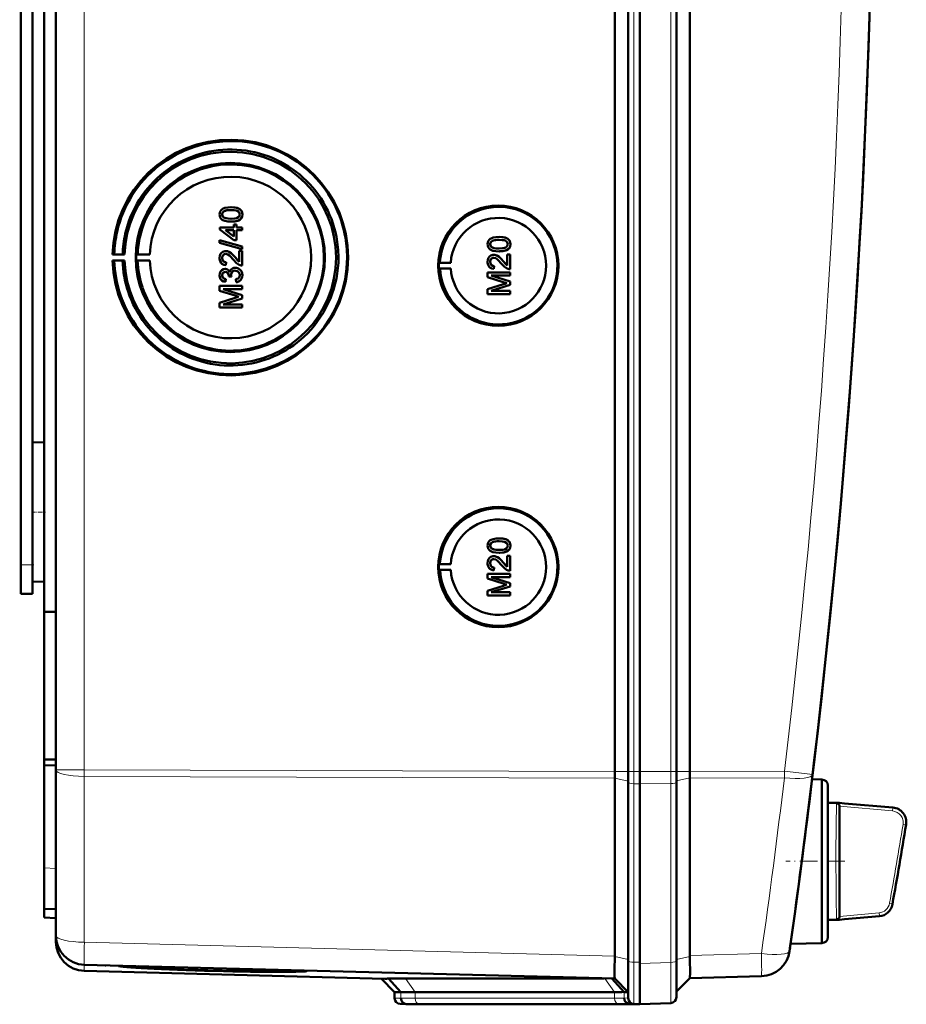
# Model space of a CAD drawing. Extents: x -1595 to 1972, y -1677 to 643.
# Tile 14 of 53: x 476 to 628, y -1405 to -1237. Entities that reach past the tile are written whole.
import ezdxf

# ---------------------------------------------------------------- set-up
doc = ezdxf.new("R2010")
doc.units = 0
doc.linetypes.add('DASHDOT', pattern=[18.5, 12, -3, 0.5, -3])

msp = doc.modelspace()

# ---------------------------------------------------------------- linework, layer by layer
at = {"color": 7, "lineweight": 50}
for p, q in [((482.57, -1365.33), (482.57, -1017.84)), ((578.27, -1365.6), (578.27, -1017.57)), ((580.57, -1017.56), (580.57, -1365.62)), ((582.57, -1017.56), (582.57, -1365.62)), ((588.81, -1365.62), (588.81, -1017.56)), ((591.1, -1365.59), (591.1, -1017.58)), ((582.56, -1032.55), (582.56, -1345.35)), ((478.57, -1314.78), (478.57, -1068.4)), ((480.57, -1192.52), (480.57, -1338.27)), ((476.57, -1330.19), (476.57, -1200.19)), ((512.54, -1268.99), (512.55, -1268.99)), ((511.04, -1270.23), (511.04, -1270.23)), ((511.3, -1270.74), (511.31, -1270.74)), ((514.12, -1271.08), (514.13, -1271.08)), ((514.49, -1270.22), (514.5, -1270.22)), ((510.64, -1272.44), (513.01, -1272.44)), ((510.64, -1272.79), (510.64, -1272.44)), ((512.54, -1271.46), (512.55, -1271.46)), ((513.01, -1271.95), (513.51, -1271.95)), ((513.01, -1272.44), (513.01, -1271.95)), ((513.51, -1271.95), (513.51, -1272.44)), ((513.51, -1271.95), (513.51, -1272.44)), ((513.51, -1271.95), (513.51, -1271.95)), ((513.51, -1272.44), (514.44, -1272.44)), ((514.44, -1272.44), (514.44, -1272.94)), ((514.44, -1272.44), (514.45, -1272.44)), ((514.45, -1272.44), (514.45, -1272.94)), ((513.01, -1274.62), (510.64, -1272.79)), ((511.62, -1272.94), (513.01, -1274.01)), ((513.01, -1272.94), (511.62, -1272.94)), ((511.63, -1272.94), (513.02, -1274.01)), ((513.01, -1274.01), (513.01, -1272.94)), ((513.51, -1272.94), (513.51, -1274.62)), ((513.51, -1272.94), (513.51, -1274.62)), ((514.44, -1272.94), (513.51, -1272.94)), ((514.44, -1272.94), (514.45, -1272.94)), ((558.44, -1274.08), (558.44, -1274.08)), ((510.59, -1274.65), (514.44, -1275.74)), ((510.59, -1275.06), (510.59, -1274.65)), ((510.59, -1274.65), (510.6, -1274.65)), ((514.44, -1276.15), (510.59, -1275.06)), ((510.6, -1274.65), (514.45, -1275.74)), ((513.51, -1274.62), (513.01, -1274.62)), ((513.51, -1274.62), (513.51, -1274.62)), ((514.44, -1275.74), (514.44, -1276.15)), ((514.44, -1275.74), (514.45, -1275.74)), ((514.44, -1276.15), (514.45, -1276.15)), ((514.45, -1275.74), (514.45, -1276.15)), ((556.93, -1275.32), (556.94, -1275.32)), ((557.19, -1275.83), (557.2, -1275.83)), ((560.38, -1275.31), (560.39, -1275.31)), ((492.56, -1277.06), (492.26, -1277.1)), ((492.26, -1277.1), (494.32, -1277.1)), ((493.99, -1277.08), (492.56, -1277.06)), ((494.32, -1277.1), (493.99, -1277.08)), ((496.56, -1277.07), (496.35, -1277.1)), ((496.35, -1277.1), (498.63, -1277.1)), ((498.63, -1277.1), (496.56, -1277.07)), ((511.04, -1277.69), (511.04, -1277.69)), ((511.66, -1276.49), (511.66, -1276.49)), ((513.24, -1277.56), (513.95, -1278.32)), ((513.24, -1277.56), (513.24, -1277.56)), ((513.95, -1278.33), (513.95, -1276.44)), ((513.95, -1276.44), (514.44, -1276.44)), ((514.44, -1276.44), (514.44, -1278.96)), ((514.44, -1276.44), (514.45, -1276.44)), ((514.45, -1276.44), (514.45, -1278.96)), ((557.55, -1277.14), (557.55, -1277.14)), ((558.44, -1276.55), (558.44, -1276.55)), ((559.84, -1277.09), (560.34, -1277.09)), ((559.84, -1278.97), (559.84, -1277.09)), ((560.01, -1276.17), (560.02, -1276.17)), ((560.34, -1277.09), (560.34, -1279.61)), ((560.34, -1277.09), (560.34, -1279.61)), ((560.34, -1277.09), (560.34, -1277.09)), ((492.26, -1278.1), (492.56, -1278.15)), ((494.32, -1278.1), (492.26, -1278.1)), ((492.56, -1278.15), (493.99, -1278.13)), ((493.99, -1278.13), (494.32, -1278.1)), ((496.56, -1278.14), (496.35, -1278.1)), ((496.35, -1278.1), (498.63, -1278.1)), ((498.63, -1278.1), (496.56, -1278.14)), ((511.73, -1278.42), (511.68, -1278.91)), ((511.68, -1278.91), (511.69, -1278.91)), ((511.74, -1278.42), (511.69, -1278.91)), ((511.73, -1278.42), (511.74, -1278.42)), ((513.28, -1279.36), (513.29, -1279.36)), ((514.44, -1278.96), (514.45, -1278.96)), ((548.14, -1278.49), (548.34, -1278.46)), ((548.14, -1278.49), (550.18, -1278.49)), ((548.14, -1279.49), (548.34, -1279.52)), ((548.14, -1279.49), (550.18, -1279.49)), ((548.34, -1278.46), (550.18, -1278.49)), ((548.34, -1279.52), (550.18, -1279.49)), ((556.93, -1278.34), (556.94, -1278.34)), ((557.62, -1279.07), (557.57, -1279.56)), ((557.63, -1279.07), (557.58, -1279.56)), ((557.62, -1279.07), (557.63, -1279.07)), ((559.13, -1278.21), (559.84, -1278.97)), ((559.13, -1278.21), (559.13, -1278.21)), ((511.04, -1280.64), (511.04, -1280.64)), ((511.57, -1279.56), (511.58, -1279.56)), ((512.17, -1280.84), (512.18, -1280.77)), ((512.62, -1280.89), (512.17, -1280.84)), ((512.56, -1280.57), (512.57, -1280.57)), ((512.62, -1280.89), (512.62, -1280.89)), ((514.49, -1280.63), (514.5, -1280.63)), ((556.48, -1280.15), (560.34, -1280.15)), ((556.48, -1280.96), (556.48, -1280.15)), ((559.14, -1281.82), (556.48, -1280.96)), ((557.08, -1280.7), (560.34, -1281.72)), ((557.08, -1280.7), (560.34, -1281.72)), ((560.34, -1280.7), (557.08, -1280.7)), ((557.57, -1279.56), (557.58, -1279.56)), ((560.34, -1279.61), (560.34, -1279.61)), ((560.34, -1280.15), (560.34, -1280.7)), ((560.34, -1280.15), (560.34, -1280.7)), ((560.34, -1280.15), (560.34, -1280.15)), ((560.34, -1280.7), (560.34, -1280.7)), ((510.59, -1282.47), (514.44, -1282.47)), ((510.59, -1283.28), (510.59, -1282.47)), ((511.63, -1281.28), (511.58, -1281.78)), ((511.58, -1281.78), (511.59, -1281.78)), ((511.64, -1281.28), (511.59, -1281.78)), ((511.63, -1281.28), (511.64, -1281.28)), ((513.41, -1281.83), (513.36, -1281.33)), ((513.41, -1281.83), (513.41, -1281.83)), ((514.44, -1282.47), (514.44, -1283.01)), ((514.44, -1282.47), (514.45, -1282.47)), ((514.45, -1282.47), (514.45, -1283.01)), ((556.48, -1283.04), (559.19, -1282.18)), ((560.34, -1282.29), (557.08, -1283.31)), ((560.34, -1282.29), (557.08, -1283.31)), ((560.34, -1281.72), (560.34, -1282.29)), ((560.34, -1281.72), (560.34, -1282.29)), ((560.34, -1281.72), (560.34, -1281.72)), ((560.34, -1282.29), (560.34, -1282.29)), ((513.25, -1284.13), (510.59, -1283.28)), ((510.59, -1285.36), (513.29, -1284.5)), ((511.18, -1283.01), (514.44, -1284.04)), ((514.44, -1283.01), (511.18, -1283.01)), ((511.19, -1283.01), (514.45, -1284.04)), ((514.44, -1283.01), (514.45, -1283.01)), ((514.44, -1284.04), (514.44, -1284.61)), ((514.44, -1284.04), (514.45, -1284.04)), ((514.45, -1284.04), (514.45, -1284.61)), ((556.48, -1283.86), (556.48, -1283.04)), ((560.34, -1283.86), (556.48, -1283.86)), ((557.08, -1283.31), (560.34, -1283.31)), ((560.34, -1283.31), (560.34, -1283.86)), ((560.34, -1283.31), (560.34, -1283.86)), ((560.34, -1283.31), (560.34, -1283.31)), ((560.34, -1283.86), (560.34, -1283.86)), ((510.59, -1286.17), (510.59, -1285.36)), ((514.44, -1286.17), (510.59, -1286.17)), ((514.44, -1284.61), (511.18, -1285.63)), ((511.18, -1285.63), (514.44, -1285.63)), ((514.45, -1284.61), (511.19, -1285.63)), ((514.44, -1284.61), (514.45, -1284.61)), ((514.44, -1285.63), (514.44, -1286.17)), ((514.44, -1285.63), (514.45, -1285.63)), ((514.44, -1286.17), (514.45, -1286.17)), ((514.45, -1285.63), (514.45, -1286.17)), ((478.57, -1309.29), (480.57, -1309.24)), ((478.57, -1309.29), (480.57, -1309.24)), ((478.57, -1321.19), (478.57, -1309.29)), ((478.57, -1333.08), (478.57, -1321.19)), ((558.44, -1325.68), (558.44, -1325.68)), ((478.57, -1330.19), (478.57, -1327.6)), ((556.93, -1326.92), (556.94, -1326.92)), ((557.19, -1327.44), (557.2, -1327.44)), ((558.44, -1328.15), (558.44, -1328.15)), ((560.01, -1327.78), (560.02, -1327.78)), ((560.38, -1326.92), (560.39, -1326.92)), ((548.14, -1330.1), (548.34, -1330.07)), ((548.14, -1330.1), (550.18, -1330.1)), ((548.34, -1330.07), (550.18, -1330.1)), ((556.93, -1329.94), (556.94, -1329.94)), ((557.55, -1328.75), (557.55, -1328.75)), ((559.13, -1329.82), (559.84, -1330.58)), ((559.13, -1329.82), (559.13, -1329.82)), ((559.84, -1328.7), (560.34, -1328.7)), ((559.84, -1330.58), (559.84, -1328.7)), ((560.34, -1328.7), (560.34, -1331.22)), ((560.34, -1328.7), (560.34, -1331.22)), ((560.34, -1328.7), (560.34, -1328.7)), ((476.57, -1335.19), (476.57, -1330.19)), ((478.57, -1335.19), (478.57, -1330.19)), ((548.14, -1331.1), (548.34, -1331.13)), ((548.14, -1331.1), (550.18, -1331.1)), ((548.34, -1331.13), (550.18, -1331.1)), ((556.48, -1331.76), (560.34, -1331.76)), ((556.48, -1332.57), (556.48, -1331.76)), ((557.62, -1330.67), (557.57, -1331.17)), ((557.57, -1331.17), (557.58, -1331.17)), ((557.63, -1330.67), (557.58, -1331.17)), ((557.62, -1330.67), (557.63, -1330.67)), ((560.34, -1331.22), (560.34, -1331.22)), ((560.34, -1331.76), (560.34, -1332.3)), ((560.34, -1331.76), (560.34, -1332.3)), ((560.34, -1331.76), (560.34, -1331.76)), ((478.57, -1333.08), (480.57, -1333.13)), ((559.14, -1333.42), (556.48, -1332.57)), ((557.08, -1332.3), (560.34, -1333.33)), ((557.08, -1332.3), (560.34, -1333.33)), ((560.34, -1332.3), (557.08, -1332.3)), ((560.34, -1332.3), (560.34, -1332.3)), ((560.34, -1333.33), (560.34, -1333.9)), ((560.34, -1333.33), (560.34, -1333.9)), ((560.34, -1333.33), (560.34, -1333.33)), ((556.48, -1334.65), (559.19, -1333.79)), ((556.48, -1335.46), (556.48, -1334.65)), ((560.34, -1333.9), (557.08, -1334.92)), ((560.34, -1333.9), (557.08, -1334.92)), ((557.08, -1334.92), (560.34, -1334.92)), ((560.34, -1333.9), (560.34, -1333.9)), ((560.34, -1334.92), (560.34, -1335.46)), ((560.34, -1334.92), (560.34, -1335.46)), ((560.34, -1334.92), (560.34, -1334.92)), ((476.57, -1335.19), (478.57, -1335.19)), ((560.34, -1335.46), (556.48, -1335.46)), ((560.34, -1335.46), (560.34, -1335.46)), ((480.57, -1338.27), (482.57, -1338.25)), ((480.57, -1363.54), (480.57, -1338.27)), ((582.56, -1365.62), (582.56, -1345.35)), ((480.57, -1363.54), (482.57, -1363.57)), ((480.57, -1363.54), (480.57, -1364.49)), ((480.57, -1364.49), (480.57, -1382.12)), ((480.57, -1364.49), (482.57, -1364.58)), ((482.57, -1393.7), (482.57, -1365.33)), ((578.27, -1366.73), (578.27, -1397.2)), ((580.57, -1365.62), (580.57, -1367.47)), ((582.56, -1365.62), (582.56, -1367.7)), ((582.57, -1365.62), (582.57, -1367.7)), ((588.81, -1365.62), (588.81, -1367.43)), ((591.1, -1366.72), (591.1, -1366.69)), ((591.1, -1366.72), (591.1, -1397.09)), ((613.74, -1366.98), (612.05, -1366.94)), ((613.74, -1380.98), (613.74, -1366.98)), ((580.57, -1367.47), (580.57, -1398.04)), ((582.56, -1367.7), (582.56, -1398.47)), ((582.57, -1367.7), (582.57, -1398.27)), ((588.81, -1367.43), (588.81, -1398.06)), ((614.74, -1367.98), (614.74, -1380.98)), ((614.74, -1370.98), (614.74, -1367.98)), ((611.71, -1369.73), (611.58, -1370.74)), ((614.74, -1370.98), (616.77, -1370.98)), ((616.76, -1371.54), (616.76, -1371.58)), ((616.76, -1371.58), (616.76, -1371.6)), ((617.59, -1371.06), (616.77, -1370.98)), ((617.6, -1371.06), (616.77, -1370.98)), ((616.77, -1371.6), (616.77, -1390.37)), ((617.6, -1371.06), (625.9, -1371.78)), ((480.57, -1389.12), (480.57, -1382.12)), ((613.74, -1390.74), (613.74, -1380.98)), ((614.74, -1380.98), (614.74, -1393.98)), ((480.57, -1390.62), (480.57, -1389.12)), ((482.57, -1389.19), (480.57, -1389.12)), ((480.57, -1390.62), (482.57, -1390.69)), ((613.74, -1394.98), (613.74, -1390.74)), ((623.57, -1390.39), (617.6, -1390.91)), ((614.74, -1390.98), (616.77, -1390.98)), ((614.74, -1393.98), (614.74, -1390.98)), ((617.6, -1390.91), (616.77, -1390.98)), ((482.57, -1394.75), (482.57, -1393.71)), ((613.74, -1394.98), (608.37, -1395.12)), ((578.26, -1397.29), (578.25, -1398.15)), ((578.26, -1397.29), (578.27, -1397.2)), ((608.27, -1395.86), (608.24, -1396.04)), ((578.27, -1401.07), (487.43, -1398.7)), ((491, -1398.79), (491.13, -1398.79)), ((494.98, -1398.96), (493.26, -1398.91)), ((493.27, -1398.89), (494.98, -1398.93)), ((494.98, -1398.93), (494.97, -1398.89)), ((580.57, -1398.04), (580.57, -1404.4)), ((582.56, -1405.44), (582.56, -1398.47)), ((582.57, -1398.27), (582.57, -1398.46)), ((588.81, -1404.25), (588.81, -1398.06)), ((538.88, -1401.09), (487.43, -1399.74)), ((523.85, -1399.7), (523.87, -1399.65)), ((603.38, -1400.64), (591.1, -1400.96)), ((540.57, -1403.37), (538.27, -1401.07)), ((541.65, -1403.4), (539.51, -1401.06)), ((542.42, -1401.03), (576.41, -1401.03)), ((579.85, -1403.36), (577.75, -1401.06)), ((578.26, -1401.07), (580.57, -1403.37)), ((591.1, -1400.96), (588.81, -1403.25)), ((540.57, -1404.4), (540.57, -1403.37)), ((541.65, -1403.4), (540.57, -1403.37)), ((578.22, -1403.37), (544.08, -1403.37)), ((580.57, -1403.37), (579.85, -1403.36)), ((542.57, -1405.44), (541.53, -1405.4)), ((543.47, -1405.46), (542.53, -1405.43)), ((543.47, -1405.46), (542.57, -1405.44)), ((579.63, -1405.44), (545.49, -1405.44)), ((579.64, -1405.44), (545.49, -1405.44)), ((581.68, -1405.41), (580.74, -1405.38)), ((581.53, -1405.4), (582.57, -1405.44)), ((582.56, -1405.44), (581.65, -1405.46)), ((582.57, -1405.44), (581.68, -1405.41)), ((587.85, -1405.25), (582.56, -1405.44)), ((582.57, -1405.44), (582.57, -1405.44))]:
    msp.add_line(p, q, dxfattribs=at)
at = {"color": 7, "lineweight": 18}
for p, q in [((487.43, -1365.33), (487.43, -1017.84)), ((581.53, -1017.56), (581.53, -1365.62)), ((587.85, -1365.62), (587.85, -1017.56)), ((476.57, -1330.19), (478.57, -1330.19)), ((487.43, -1365.33), (482.57, -1365.33)), ((487.43, -1365.33), (578.27, -1365.6)), ((487.43, -1365.33), (487.43, -1366.46)), ((578.27, -1366.73), (487.43, -1366.46)), ((487.43, -1394.82), (487.43, -1366.46)), ((578.27, -1365.62), (580.57, -1365.62)), ((578.27, -1366.72), (580.57, -1367.23)), ((581.53, -1365.62), (580.57, -1365.62)), ((581.53, -1365.62), (581.53, -1367.69)), ((582.57, -1365.62), (581.53, -1365.62)), ((587.85, -1365.62), (582.56, -1365.62)), ((587.85, -1365.62), (587.85, -1367.66)), ((587.85, -1365.62), (588.81, -1365.62)), ((591.1, -1365.62), (588.81, -1365.62)), ((591.1, -1366.69), (588.81, -1367.21)), ((591.1, -1365.59), (607.3, -1365.54)), ((607.3, -1366.67), (591.1, -1366.72)), ((581.53, -1367.69), (581.53, -1398.26)), ((581.53, -1367.69), (582.57, -1367.7)), ((587.85, -1367.66), (582.56, -1367.7)), ((587.85, -1367.66), (587.85, -1398.28)), ((611.7, -1369.73), (611.71, -1369.73)), ((611.58, -1370.75), (611.58, -1370.74)), ((616.24, -1371.45), (616.25, -1371.22)), ((616.25, -1371.22), (616.26, -1371.13)), ((616.26, -1371.13), (616.27, -1371.06)), ((616.76, -1371.54), (625.84, -1372.35)), ((616.78, -1371.04), (625.88, -1371.86)), ((625.84, -1372.35), (625.88, -1371.86)), ((628.12, -1374.76), (627.62, -1374.68)), ((480.57, -1382.12), (482.57, -1382.19)), ((625.31, -1388.17), (625.8, -1388.26)), ((616.23, -1390.21), (616.21, -1389.82)), ((616.26, -1390.84), (616.25, -1390.75)), ((623.52, -1389.82), (616.76, -1390.43)), ((623.57, -1390.32), (616.78, -1390.93)), ((623.57, -1390.32), (623.52, -1389.82)), ((616.27, -1390.9), (616.26, -1390.84)), ((487.43, -1394.82), (578.27, -1397.2)), ((578.26, -1397.29), (580.57, -1397.81)), ((591.1, -1397.26), (588.81, -1397.78)), ((591.1, -1397.09), (603.38, -1396.77)), ((608.27, -1395.87), (608.27, -1395.86)), ((487.43, -1399.74), (487.43, -1398.7)), ((581.53, -1398.26), (581.53, -1405.4)), ((582.57, -1398.27), (581.53, -1398.26)), ((582.56, -1398.47), (587.85, -1398.28)), ((544.08, -1403.37), (542.42, -1401.03)), ((578.22, -1403.37), (576.56, -1401.03)), ((541.65, -1404.43), (541.65, -1403.4)), ((544.08, -1404.4), (544.08, -1403.37)), ((578.22, -1404.4), (578.22, -1403.37)), ((579.85, -1404.38), (579.85, -1403.36)), ((541.65, -1404.43), (540.57, -1404.4)), ((542.53, -1405.43), (541.53, -1405.4)), ((578.22, -1404.4), (544.08, -1404.4)), ((578.9, -1405.4), (544.76, -1405.4)), ((580.57, -1404.4), (579.85, -1404.38)), ((581.53, -1405.4), (580.74, -1405.38)), ((581.65, -1405.46), (581.65, -1405.41))]:
    msp.add_line(p, q, dxfattribs=at)
at = {"color": 7, "linetype": 'DASHDOT', "lineweight": 18, "ltscale": 0.060001}
for p, q in [((478.37, -1321.19), (480.77, -1321.19)), ((476.37, -1330.19), (478.77, -1330.19))]:
    msp.add_line(p, q, dxfattribs=at)
at = {"color": 7, "linetype": 'DASHDOT', "lineweight": 18, "ltscale": 0.252676}
msp.add_line((617.64, -1380.98), (607.53, -1380.98), dxfattribs=at)
at = {"color": 7, "lineweight": 50}
for points in [[(510.59, -1270.22), (510.62, -1269.96), (510.7, -1269.71), (510.84, -1269.49), (511.04, -1269.31), (511.19, -1269.23), (511.52, -1269.1), (512.04, -1269.01), (512.54, -1268.99)], [(512.54, -1268.99), (513.07, -1269.01), (513.58, -1269.1), (513.83, -1269.19), (514.06, -1269.32), (514.25, -1269.5), (514.39, -1269.72), (514.47, -1269.97), (514.49, -1270.22)], [(512.55, -1268.99), (513.05, -1269.01), (513.23, -1269.03), (513.72, -1269.15), (514.07, -1269.33), (514.32, -1269.58), (514.47, -1269.91), (514.5, -1270.22)], [(512.54, -1271.46), (512.02, -1271.43), (511.51, -1271.34), (511.14, -1271.19), (511.03, -1271.12), (510.83, -1270.94), (510.69, -1270.72), (510.61, -1270.47), (510.59, -1270.22)], [(512.55, -1269.48), (511.99, -1269.51), (511.62, -1269.57), (511.44, -1269.63), (511.28, -1269.74), (511.15, -1269.88), (511.05, -1270.14), (511.04, -1270.23)], [(512.54, -1269.48), (512.17, -1269.49), (511.86, -1269.52), (511.58, -1269.58), (511.44, -1269.63), (511.18, -1269.82), (511.05, -1270.08), (511.04, -1270.23)], [(511.04, -1270.23), (511.07, -1270.4), (511.22, -1270.66), (511.31, -1270.74)], [(511.04, -1270.23), (511.05, -1270.35), (511.13, -1270.57), (511.3, -1270.74)], [(511.3, -1270.74), (511.64, -1270.88), (512.02, -1270.94), (512.54, -1270.96)], [(511.31, -1270.74), (511.71, -1270.89), (512.04, -1270.94), (512.55, -1270.96)], [(514.05, -1270.22), (514.02, -1270.04), (513.88, -1269.8), (513.63, -1269.62), (513.42, -1269.56), (513.1, -1269.51), (512.54, -1269.48)], [(512.54, -1270.96), (513.2, -1270.93), (513.47, -1270.87), (513.61, -1270.83), (513.87, -1270.65), (514.02, -1270.41), (514.05, -1270.22)], [(514.12, -1271.08), (513.84, -1271.24), (513.36, -1271.39), (512.71, -1271.45), (512.54, -1271.46)], [(514.13, -1271.08), (513.7, -1271.3), (513.22, -1271.41), (512.55, -1271.46)], [(514.49, -1270.22), (514.44, -1270.6), (514.31, -1270.87), (514.12, -1271.08)], [(514.5, -1270.22), (514.45, -1270.6), (514.26, -1270.95), (514.13, -1271.08)], [(556.48, -1275.31), (556.51, -1275.05), (556.59, -1274.8), (556.73, -1274.58), (556.93, -1274.4), (557.09, -1274.32), (557.42, -1274.19), (557.93, -1274.1), (558.44, -1274.08)], [(558.44, -1274.08), (558.94, -1274.1), (559.12, -1274.12), (559.61, -1274.24), (559.96, -1274.42), (560.21, -1274.67), (560.36, -1275), (560.39, -1275.31)], [(558.44, -1274.08), (558.96, -1274.1), (559.47, -1274.2), (559.72, -1274.28), (559.95, -1274.41), (560.14, -1274.59), (560.29, -1274.81), (560.36, -1275.06), (560.38, -1275.31)], [(558.44, -1276.55), (557.91, -1276.52), (557.4, -1276.43), (557.03, -1276.28), (556.92, -1276.21), (556.73, -1276.04), (556.58, -1275.81), (556.51, -1275.56), (556.48, -1275.31)], [(558.43, -1274.57), (558.06, -1274.58), (557.75, -1274.61), (557.47, -1274.67), (557.33, -1274.72), (557.08, -1274.91), (556.94, -1275.17), (556.93, -1275.32)], [(556.93, -1275.32), (556.94, -1275.44), (557.03, -1275.66), (557.19, -1275.83)], [(558.44, -1274.57), (557.88, -1274.6), (557.51, -1274.66), (557.33, -1274.72), (557.17, -1274.83), (557.04, -1274.97), (556.94, -1275.23), (556.94, -1275.32)], [(556.94, -1275.32), (556.96, -1275.5), (557.11, -1275.75), (557.2, -1275.83)], [(557.19, -1275.83), (557.54, -1275.97), (557.91, -1276.03), (558.43, -1276.05)], [(557.2, -1275.83), (557.6, -1275.98), (557.93, -1276.03), (558.44, -1276.05)], [(559.94, -1275.31), (559.91, -1275.13), (559.77, -1274.89), (559.52, -1274.71), (559.31, -1274.65), (558.99, -1274.6), (558.43, -1274.57)], [(558.43, -1276.05), (559.09, -1276.02), (559.36, -1275.96), (559.5, -1275.92), (559.77, -1275.74), (559.91, -1275.5), (559.94, -1275.31)], [(560.38, -1275.31), (560.33, -1275.69), (560.21, -1275.96), (560.01, -1276.17)], [(560.39, -1275.31), (560.34, -1275.69), (560.16, -1276.04), (560.02, -1276.17)], [(510.59, -1277.68), (510.63, -1277.32), (510.76, -1276.99), (510.93, -1276.78), (511.15, -1276.62), (511.48, -1276.51), (511.66, -1276.49)], [(511.68, -1278.91), (511.32, -1278.84), (511, -1278.66), (510.86, -1278.53), (510.68, -1278.21), (510.6, -1277.85), (510.59, -1277.68)], [(511.67, -1276.99), (511.46, -1277.02), (511.32, -1277.1), (511.18, -1277.23), (511.1, -1277.39), (511.04, -1277.69)], [(511.66, -1276.99), (511.45, -1277.02), (511.27, -1277.13), (511.14, -1277.29), (511.06, -1277.49), (511.04, -1277.69)], [(511.04, -1277.69), (511.07, -1277.91), (511.13, -1278.08), (511.3, -1278.29), (511.55, -1278.4), (511.74, -1278.42)], [(511.04, -1277.69), (511.1, -1278.02), (511.22, -1278.22), (511.4, -1278.35), (511.62, -1278.41), (511.73, -1278.42)], [(511.66, -1276.49), (511.95, -1276.53), (512.29, -1276.67), (512.55, -1276.84), (512.96, -1277.24), (513.24, -1277.56)], [(511.66, -1276.49), (511.85, -1276.51), (512.23, -1276.63), (512.56, -1276.85), (512.84, -1277.12), (513.24, -1277.56)], [(513, -1278.02), (512.42, -1277.38), (512.29, -1277.26), (512, -1277.07), (511.66, -1276.99)], [(513.24, -1277.56), (513.64, -1278.05), (513.95, -1278.33)], [(556.48, -1278.32), (556.52, -1277.97), (556.65, -1277.64), (556.82, -1277.43), (557.04, -1277.27), (557.38, -1277.15), (557.55, -1277.14)], [(557.55, -1277.63), (557.34, -1277.67), (557.16, -1277.77), (557.03, -1277.94), (556.95, -1278.13), (556.93, -1278.34)], [(557.56, -1277.63), (557.36, -1277.67), (557.21, -1277.75), (557.07, -1277.88), (556.99, -1278.03), (556.94, -1278.34)], [(557.55, -1277.14), (557.84, -1277.17), (558.18, -1277.31), (558.44, -1277.49), (558.85, -1277.89), (559.13, -1278.21)], [(557.55, -1277.14), (557.74, -1277.16), (558.12, -1277.28), (558.45, -1277.5), (558.74, -1277.77), (559.13, -1278.21)], [(558.89, -1278.67), (558.31, -1278.03), (558.18, -1277.91), (557.89, -1277.72), (557.55, -1277.63)], [(560.02, -1276.17), (559.59, -1276.39), (559.11, -1276.5), (558.44, -1276.55)], [(560.01, -1276.17), (559.73, -1276.34), (559.25, -1276.48), (558.6, -1276.54), (558.44, -1276.55)], [(512.34, -1280.08), (512.42, -1279.84), (512.58, -1279.63), (512.79, -1279.47), (513.03, -1279.38), (513.28, -1279.36)], [(514.1, -1278.91), (513.84, -1278.8), (513.49, -1278.55), (513, -1278.02)], [(513.28, -1279.36), (513.48, -1279.37), (513.85, -1279.5), (514.16, -1279.74), (514.38, -1280.06), (514.48, -1280.44), (514.49, -1280.63)], [(513.29, -1279.36), (513.68, -1279.42), (513.91, -1279.53), (514.12, -1279.69), (514.28, -1279.88), (514.45, -1280.24), (514.5, -1280.63)], [(557.57, -1279.56), (557.21, -1279.48), (556.89, -1279.31), (556.75, -1279.18), (556.57, -1278.86), (556.49, -1278.5), (556.48, -1278.32)], [(556.93, -1278.34), (556.99, -1278.67), (557.11, -1278.86), (557.29, -1279), (557.51, -1279.06), (557.62, -1279.07)], [(556.94, -1278.34), (556.96, -1278.56), (557.02, -1278.73), (557.19, -1278.93), (557.44, -1279.05), (557.63, -1279.07)], [(559.99, -1279.56), (559.73, -1279.44), (559.38, -1279.19), (558.89, -1278.67)], [(559.13, -1278.21), (559.53, -1278.69), (559.84, -1278.97)], [(510.59, -1280.65), (510.63, -1280.33), (510.76, -1280.02), (510.97, -1279.77), (511.26, -1279.61), (511.57, -1279.56)], [(511.58, -1281.78), (511.26, -1281.69), (510.98, -1281.52), (510.76, -1281.28), (510.63, -1280.97), (510.59, -1280.65)], [(511.6, -1280.05), (511.42, -1280.08), (511.2, -1280.21), (511.08, -1280.42), (511.04, -1280.64)], [(511.59, -1280.05), (511.41, -1280.08), (511.25, -1280.16), (511.09, -1280.38), (511.04, -1280.64)], [(511.04, -1280.64), (511.07, -1280.83), (511.14, -1281), (511.27, -1281.13), (511.42, -1281.23), (511.64, -1281.28)], [(511.04, -1280.64), (511.06, -1280.83), (511.2, -1281.08), (511.36, -1281.2), (511.63, -1281.28)], [(511.57, -1279.56), (511.77, -1279.58), (511.95, -1279.65), (512.11, -1279.76), (512.29, -1280), (512.34, -1280.08)], [(511.58, -1279.56), (511.77, -1279.58), (511.96, -1279.65), (512.12, -1279.76), (512.25, -1279.91), (512.34, -1280.07)], [(512.18, -1280.77), (512.16, -1280.56), (512.03, -1280.27), (511.89, -1280.13), (511.79, -1280.08), (511.59, -1280.05)], [(513.28, -1279.85), (513.06, -1279.88), (512.85, -1279.98), (512.76, -1280.06), (512.63, -1280.25), (512.57, -1280.47), (512.56, -1280.57)], [(513.29, -1279.85), (513.06, -1279.88), (512.89, -1279.96), (512.69, -1280.16), (512.58, -1280.43), (512.57, -1280.57)], [(514.05, -1280.61), (514.04, -1280.49), (513.97, -1280.26), (513.83, -1280.06), (513.63, -1279.92), (513.4, -1279.86), (513.28, -1279.85)], [(513.36, -1281.33), (513.57, -1281.27), (513.77, -1281.18), (513.99, -1280.93), (514.05, -1280.61)], [(514.5, -1280.63), (514.46, -1280.98), (514.37, -1281.21), (514.23, -1281.42), (513.96, -1281.65), (513.62, -1281.79), (513.41, -1281.83)], [(514.49, -1280.63), (514.45, -1280.98), (514.3, -1281.31), (514.06, -1281.58), (513.91, -1281.68), (513.58, -1281.8), (513.41, -1281.83)], [(556.48, -1326.92), (556.51, -1326.66), (556.59, -1326.41), (556.73, -1326.19), (556.93, -1326.01), (557.09, -1325.93), (557.42, -1325.8), (557.93, -1325.71), (558.44, -1325.68)], [(558.43, -1326.18), (558.06, -1326.19), (557.75, -1326.22), (557.47, -1326.28), (557.33, -1326.33), (557.08, -1326.52), (556.94, -1326.78), (556.93, -1326.92)], [(558.44, -1326.18), (557.88, -1326.2), (557.51, -1326.27), (557.33, -1326.33), (557.17, -1326.43), (557.04, -1326.57), (556.94, -1326.83), (556.94, -1326.92)], [(559.94, -1326.92), (559.91, -1326.74), (559.77, -1326.5), (559.52, -1326.32), (559.31, -1326.25), (558.99, -1326.2), (558.43, -1326.18)], [(558.44, -1325.68), (558.94, -1325.71), (559.12, -1325.73), (559.61, -1325.84), (559.96, -1326.03), (560.21, -1326.28), (560.36, -1326.61), (560.39, -1326.92)], [(558.44, -1325.68), (558.96, -1325.71), (559.47, -1325.8), (559.72, -1325.89), (559.95, -1326.02), (560.14, -1326.2), (560.29, -1326.42), (560.36, -1326.67), (560.38, -1326.92)], [(558.44, -1328.15), (557.91, -1328.13), (557.4, -1328.04), (557.03, -1327.89), (556.92, -1327.82), (556.73, -1327.64), (556.58, -1327.42), (556.51, -1327.17), (556.48, -1326.92)], [(556.93, -1326.92), (556.94, -1327.04), (557.03, -1327.26), (557.19, -1327.44)], [(556.94, -1326.92), (556.96, -1327.1), (557.11, -1327.36), (557.2, -1327.44)], [(557.19, -1327.44), (557.54, -1327.58), (557.91, -1327.64), (558.43, -1327.66)], [(557.2, -1327.44), (557.6, -1327.59), (557.93, -1327.64), (558.44, -1327.66)], [(558.43, -1327.66), (559.09, -1327.62), (559.36, -1327.57), (559.5, -1327.53), (559.77, -1327.35), (559.91, -1327.11), (559.94, -1326.92)], [(560.02, -1327.78), (559.59, -1328), (559.11, -1328.11), (558.44, -1328.15)], [(560.01, -1327.78), (559.73, -1327.94), (559.25, -1328.08), (558.6, -1328.15), (558.44, -1328.15)], [(560.38, -1326.92), (560.33, -1327.3), (560.21, -1327.56), (560.01, -1327.78)], [(560.39, -1326.92), (560.34, -1327.3), (560.16, -1327.64), (560.02, -1327.78)], [(556.48, -1329.93), (556.52, -1329.58), (556.65, -1329.24), (556.82, -1329.03), (557.04, -1328.87), (557.38, -1328.76), (557.55, -1328.75)], [(557.57, -1331.17), (557.21, -1331.09), (556.89, -1330.92), (556.75, -1330.79), (556.57, -1330.47), (556.49, -1330.11), (556.48, -1329.93)], [(557.55, -1329.24), (557.34, -1329.27), (557.16, -1329.38), (557.03, -1329.54), (556.95, -1329.74), (556.93, -1329.94)], [(556.93, -1329.94), (556.99, -1330.28), (557.11, -1330.47), (557.29, -1330.6), (557.51, -1330.67), (557.62, -1330.67)], [(557.56, -1329.24), (557.36, -1329.27), (557.21, -1329.35), (557.07, -1329.49), (556.99, -1329.64), (556.94, -1329.94)], [(556.94, -1329.94), (556.96, -1330.16), (557.02, -1330.33), (557.19, -1330.54), (557.44, -1330.65), (557.63, -1330.67)], [(557.55, -1328.75), (557.84, -1328.78), (558.18, -1328.92), (558.44, -1329.1), (558.85, -1329.49), (559.13, -1329.82)], [(557.55, -1328.75), (557.74, -1328.76), (558.12, -1328.89), (558.45, -1329.11), (558.74, -1329.38), (559.13, -1329.82)], [(558.89, -1330.28), (558.31, -1329.64), (558.18, -1329.52), (557.89, -1329.32), (557.55, -1329.24)], [(559.13, -1329.82), (559.53, -1330.3), (559.84, -1330.58)], [(559.99, -1331.16), (559.73, -1331.05), (559.38, -1330.8), (558.89, -1330.28)], [(616.78, -1371.04), (616.78, -1371.04), (616.78, -1371.04), (616.74, -1371.05), (616.27, -1371.06)], [(616.27, -1390.9), (616.72, -1390.92), (616.77, -1390.92), (616.78, -1390.93), (616.78, -1390.93), (616.78, -1390.93)], [(591.1, -1400.96), (591.11, -1400.96), (591.11, -1400.94), (591.13, -1400.86), (591.16, -1400.12), (591.12, -1397.72), (591.1, -1397.26)], [(578.24, -1400.78), (578.26, -1401.05), (578.26, -1401.07), (578.26, -1401.07)]]:
    msp.add_lwpolyline(points, dxfattribs=at)
at = {"color": 7, "lineweight": 18}
for points in [[(607.3, -1365.54), (610.75, -1365.96), (612.1, -1366.13), (612.13, -1366.14), (612.14, -1366.14)], [(616.63, -1380.98), (616.65, -1376.57), (616.69, -1373.36), (616.74, -1371.92), (616.76, -1371.6)], [(628.12, -1374.76), (628.15, -1374.35), (628.12, -1373.94), (628.02, -1373.54), (627.85, -1373.16), (627.63, -1372.82), (627.35, -1372.51), (627.02, -1372.26), (626.66, -1372.06), (626.27, -1371.93), (625.88, -1371.86)], [(616.76, -1390.37), (616.74, -1390.04), (616.69, -1388.57), (616.63, -1382.6), (616.63, -1380.98)], [(625.8, -1388.26), (625.8, -1388.33), (625.81, -1388.34), (625.81, -1388.34), (625.81, -1388.34)], [(587.85, -1398.28), (587.86, -1403.33), (587.85, -1405.19), (587.85, -1405.25), (587.85, -1405.25)]]:
    msp.add_lwpolyline(points, dxfattribs=at)
at = {"color": 7, "lineweight": 50}
for centre, radius, start, end in [((-844.21, -1191.59), 1466.77, 351.97557, 8.02443), ((-844.21, -1191.58), 1466.77, 353.02402, 6.97598), ((512.5, -1277.59), 19.93, 50.1361, 128.2004), ((512.46, -1277.59), 18.48, 89.1424, 128.1635), ((512.47, -1277.59), 18.48, 50.1161, 89.1447), ((512.5, -1277.6), 19.95, 128.2036, 167.2203), ((512.5, -1277.6), 15.94, 88.9947, 127.951), ((512.5, -1277.6), 15.95, 359.9892, 88.9827), ((512.49, -1277.6), 19.95, 11.1205, 50.1356), ((512.47, -1277.6), 18.49, 128.1643, 167.1689), ((512.46, -1277.6), 18.49, 11.116, 50.1205), ((512.51, -1277.6), 15.95, 127.9515, 166.8926), ((558.38, -1278.99), 10.06, 44.2296, 121.6614), ((558.39, -1278.99), 10.07, 121.6654, 176.9908), ((558.38, -1278.99), 10.07, 326.8449, 44.2344), ((512.44, -1277.61), 13.82, 182.051, 0.0219), ((512.49, -1277.61), 19.94, 276.3924, 0.0094), ((512.49, -1277.61), 15.95, 315.4977, 0.0019), ((512.46, -1277.61), 18.49, 315.426, 0.0019), ((514.41, -1277.99), 0.972, 251.2031, 271.7229), ((558.39, -1278.99), 10.06, 183.0071, 249.4136), ((513.8, -1280.53), 1.24, 182.0275, 197.0123), ((513.81, -1280.53), 1.24, 181.9991, 197.0331), ((560.31, -1278.64), 0.972, 251.2031, 271.7229), ((512.51, -1277.61), 15.95, 198.6388, 237.5823), ((567.76, -1255.07), 28.1, 252.1439, 253.4495), ((568.86, -1312.61), 31.94, 106.5638, 107.6251), ((512.5, -1277.61), 19.94, 198.3281, 237.347), ((512.47, -1277.61), 18.49, 198.3768, 237.3843), ((521.87, -1257.39), 28.1, 252.1439, 253.4495), ((522.96, -1314.93), 31.94, 106.5638, 107.6251), ((558.38, -1279), 10.06, 249.4231, 326.8509), ((512.5, -1277.61), 15.94, 276.5435, 315.4973), ((512.5, -1277.61), 15.94, 237.5832, 276.5411), ((512.46, -1277.62), 18.48, 276.4067, 315.4286), ((512.5, -1277.62), 19.93, 237.3481, 276.3815), ((512.46, -1277.62), 18.48, 237.382, 276.4107), ((558.38, -1330.59), 10.06, 44.2296, 121.6614), ((558.39, -1330.6), 10.07, 121.6654, 176.9908), ((558.38, -1330.6), 10.07, 326.8449, 44.2344), ((558.39, -1330.6), 10.06, 183.0071, 249.4136), ((560.31, -1330.24), 0.972, 251.2031, 271.7229), ((567.76, -1306.67), 28.1, 252.1439, 253.4495), ((568.86, -1364.22), 31.94, 106.5638, 107.6251), ((558.38, -1330.6), 10.06, 249.4231, 326.8509), ((613.74, -1367.98), 1, 360, 90), ((-844.21, -1191.58), 1466.77, 351.99436, 352.98416), ((616.28, -1371.46), 0.404, 68.1311, 90.6343), ((616.21, -1371.59), 0.54, 28.9625, 66.8421), ((616.2, -1371.61), 0.568, 7.3684, 29.9976), ((625.68, -1374.27), 2.5, 350.7584, 84.9846), ((-179.57, -1243.28), 818.33, 349.78982, 350.76058), ((623.35, -1387.9), 2.5, 275.0096, 349.7884), ((616.24, -1390.42), 0.496, 292.2385, 311.349), ((616.19, -1390.36), 0.573, 311.1765, 330.2896), ((616.2, -1390.36), 0.569, 329.9504, 352.5335), ((616.25, -1390.37), 0.512, 352.7968, 0.0487), ((616.28, -1390.5), 0.405, 269.2718, 291.8375), ((487.57, -1393.7), 5, 180, 268.5), ((613.74, -1393.98), 1, 270, 0), ((487.57, -1394.75), 5, 180, 268.5), ((603.25, -1395.64), 5, 271.5, 351.9756), ((493.42, -1399.19), 0.335, 96.098, 116.6611), ((495.13, -1399.22), 0.328, 94.8324, 116.5026), ((540.12, -1420.22), 19.17, 91.8477, 93.7257), ((542.06, -1500.95), 99.92, 89.7954, 91.4664), ((543.78, -1485.91), 82.54, 89.7929, 91.4806), ((578.42, -1346.62), 56.75, 269.8016, 271.4475), ((587.81, -1404.25), 1, 272, 360), ((541.57, -1404.4), 1, 179.9996, 268.0001), ((545.25, -1473.18), 67.74, 89.7898, 91.498), ((579.88, -1473.01), 67.57, 88.5012, 90.2139), ((579.88, -1333.72), 71.72, 269.8052, 271.4364), ((581.57, -1404.4), 1, 180, 268)]:
    msp.add_arc(centre, radius, start, end, dxfattribs=at)
at = {"color": 7, "lineweight": 18}
for centre, radius, start, end in [((-844.12, -1191.59), 1461.81, 353.16554, 6.83446), ((-844.09, -1192.71), 1461.78, 351.97558, 353.16537), ((764.9, -1376.19), 148.74, 178.444, 179.3011), ((654.23, -1373.23), 38.03, 177.3237, 178.3752), ((626.3, -1371.91), 0.424, 162.1119, 172.8479), ((625.66, -1374.34), 1.99, 37.688, 84.7251), ((625.65, -1374.34), 2, 14.0196, 37.6456), ((625.64, -1374.35), 2.01, 350.5978, 14.326), ((1122.29, -1380.58), 506.16, 179.2968, 180.0452), ((-179.57, -1243.28), 817.82, 349.7955, 350.75407), ((-179.57, -1243.28), 818.32, 349.79549, 350.75407), ((628.41, -1374.81), 0.296, 151.7104, 170.1156), ((1125.61, -1381.3), 509.47, 179.9645, 180.7079), ((765.31, -1385.75), 149.15, 180.707, 181.5619), ((623.33, -1387.82), 2.01, 275.394, 350.0546), ((623.34, -1387.82), 2.51, 275.2859, 349.939), ((632.2, -1389.72), 15.98, 181.7381, 183.6932), ((623.88, -1390.36), 0.314, 172.3323, 185.4928), ((543.78, -1486.5), 82.1, 89.7918, 91.4868), ((544.49, -1480.36), 74.96, 89.7903, 91.4949), ((578.42, -1347.13), 57.28, 269.8046, 271.4381), ((579.12, -1340.9), 64.5, 269.8063, 271.4331)]:
    msp.add_arc(centre, radius, start, end, dxfattribs=at)
at = {"color": 7, "lineweight": 50}
for centre, major_axis, ratio, start_param, end_param in [((512.43, -1277.6), (0, 20.18), 0.999657, 1.595577, 7.829201), ((512.43, -1277.6), (0, 18.12), 0.999657, 1.598396, 7.826382), ((512.43, -1277.6), (0, 16.2), 0.999657, 1.570796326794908, 7.853981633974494), ((512.44, -1277.6), (0, 13.83), 0.999657, 4.712389, 7.817815), ((558.31, -1278.99), (0, 10.3), 0.999657, 4.712389, 10.995574), ((558.33, -1278.99), (0, -8.17), 0.999657, 4.773641, 10.934322), ((512.5, -1277.6), (0, 19.95), 0.999657, 1.347646, 1.543386), ((512.45, -1277.6), (0, 18.48), 0.999657, 1.346623, 1.542431), ((512.5, -1277.6), (0, 15.95), 0.999657, 1.341927, 1.537397), ((512.45, -1277.6), (0, 18.5), 0.999657, 4.712389, 4.9064), ((512.5, -1277.6), (0, 19.94), 0.999657, 4.712389, 4.906582), ((512.45, -1277.6), (0, 16.12), 0.999657, 1.539765, 1.601828), ((512.5, -1277.6), (0, 19.95), 0.999657, 1.598207, 1.890813), ((512.45, -1277.6), (0, 18.48), 0.999657, 1.599161, 1.891848), ((512.5, -1277.6), (0, 15.95), 0.999657, 1.604196, 1.896234), ((558.34, -1278.99), (0, 10.21), 0.999657, 1.521815, 1.619778), ((558.31, -1330.6), (0, 10.3), 0.999657, 4.712389, 10.995574), ((558.33, -1330.6), (0, -8.17), 0.999657, 4.773641, 10.934322), ((558.34, -1330.6), (0, 10.21), 0.999657, 1.521815, 1.619778), ((578.4, -1365.6), (0.01, 5), 0.026177, 1.57344, 1.797689), ((578.4, -1365.6), (-0.01, -5), 0.026177, 4.712467, 4.715033), ((590.97, -1365.59), (-0.01, 5), 0.026177, 4.490592, 4.712311), ((616.77, -1380.99), (0, 10.01), 0.017446, 6.177853, 6.281655), ((616.77, -1380.97), (0, 10.01), 0.017447, 3.143123, 3.246931), ((590.97, -1395.97), (-0.13, 5), 0.020818, 4.449362, 4.484951), ((509.41, -1399.32), (16.15, -0.42), 0.026181, 3.171524, 6.284941), ((509.41, -1399.32), (-14.44, 0.38), 0.026181, 0.039878, 1.656365), ((509.41, -1399.32), (12.78, -0.33), 0.026181, 3.140294, 6.284941), ((509.41, -1399.32), (12.78, -0.33), 0.026181, 2.986226, 3.13929), ((509.41, -1399.29), (-12.77, 0.33), 0.008724, 6.127951, 6.129122), ((578.4, -1396.08), (-0.13, -5), 0.020818, 5.141188, 5.611027), ((509.41, -1399.32), (-14.44, 0.38), 0.026181, 1.656365, 3.134585), ((514.13, -1399.44), (8.06, -0.22), 0.032897, 0.002226, 0.195742), ((509.41, -1399.29), (14.45, -0.38), 0.008724, 0.135897, 0.136723), ((509.41, -1399.32), (-14.44, 0.38), 0.026181, 3.137143, 3.272853), ((515.27, -1399.47), (10.3, -0.28), 0.032776, 0.002254, 0.154137), ((578.4, -1396.08), (-0.13, -5), 0.020818, 5.611027, 5.937635), ((542.56, -1404.43), (0, -1), 0.910082, 4.712394, 6.248285), ((580.77, -1404.38), (0, -1), 0.910127, 4.712398, 6.248279)]:
    msp.add_ellipse(centre, major_axis=major_axis, ratio=ratio, start_param=start_param, end_param=end_param, dxfattribs=at)
at = {"color": 7, "lineweight": 18}
for centre, major_axis, ratio, start_param, end_param in [((487.57, -1365.33), (5, 0), 0.224951, 3.141593, 4.686209), ((607.17, -1365.54), (-0.01, 5), 0.026177, 4.485496, 4.712311), ((607.17, -1365.54), (4.96, -0.59), 0.220468, 4.765165, 6.283185), ((581.57, -1367.47), (-1, 0), 0.224951, 0, 1.53589), ((587.81, -1367.43), (-1, 0), 0.224951, 1.605703, 3.141593), ((487.57, -1393.7), (5, 0), 0.224951, 3.141593, 4.686209), ((487.57, -1393.7), (0.13, 5), 0.020818, 1.798234, 3.141593), ((603.25, -1395.64), (4.95, -0.7), 0.219379, 4.769732, 6.283185), ((603.25, -1395.64), (-0.13, 5), 0.020818, 3.141593, 4.484951), ((581.57, -1398.04), (-1, 0), 0.224951, 0, 1.53589), ((587.81, -1398.06), (1, 0), 0.224951, 4.747296, 6.283185), ((544.79, -1404.4), (0, 1), 0.707107, 1.570796, 3.106686), ((578.93, -1404.4), (0, 1), 0.707107, 1.570796, 3.106686)]:
    msp.add_ellipse(centre, major_axis=major_axis, ratio=ratio, start_param=start_param, end_param=end_param, dxfattribs=at)

doc.saveas('drawing.dxf')
